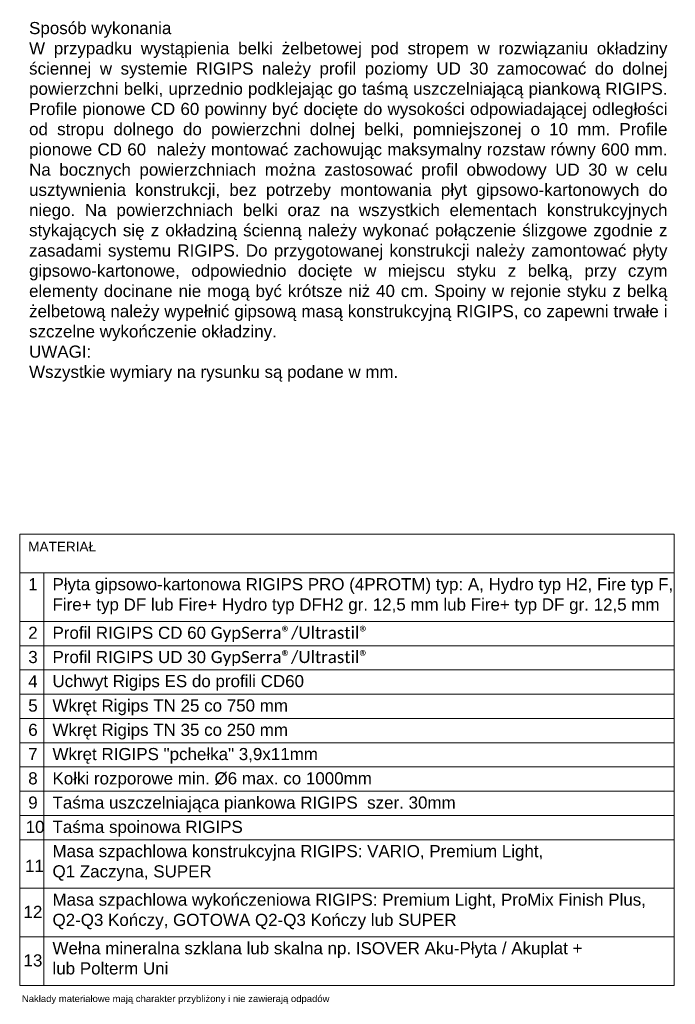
# Model space of a CAD drawing. Header units: millimetres. Extents: x -552 to 2977, y 3222 to 4171.
# Tile 32 of 32: x 2490 to 2977, y 3419 to 4149. Entities that reach past the tile are written whole.
import ezdxf

# ---------------------------------------------------------------- set-up
doc = ezdxf.new("R2010")
doc.units = ezdxf.units.MM
doc.layers.add('_RIGIPS OPISY', color=7, linetype='Continuous', lineweight=13)
doc.styles.get("Standard").update_dxf_attribs({"font": 'arial.ttf'})

msp = doc.modelspace()

# ---------------------------------------------------------------- linework, layer by layer
at = {"layer": '_RIGIPS OPISY'}
for p, q in [((2490.307, 3767.769), (2490.307, 3432.969)), ((2490.307, 3767.769), (2975.707, 3767.769)), ((2975.707, 3432.969), (2975.707, 3767.769)), ((2490.307, 3738.969), (2975.707, 3738.969)), ((2508.307, 3738.969), (2508.307, 3432.969)), ((2490.307, 3702.969), (2975.707, 3702.969)), ((2490.307, 3684.969), (2975.707, 3684.969)), ((2490.307, 3666.969), (2975.707, 3666.969)), ((2490.307, 3648.969), (2975.707, 3648.969)), ((2490.307, 3630.969), (2975.707, 3630.969)), ((2490.307, 3612.969), (2975.707, 3612.969)), ((2490.307, 3594.969), (2975.707, 3594.969)), ((2490.307, 3576.969), (2975.707, 3576.969)), ((2490.307, 3558.969), (2975.707, 3558.969)), ((2490.307, 3540.969), (2975.707, 3540.969)), ((2490.307, 3504.969), (2975.707, 3504.969)), ((2490.307, 3468.969), (2975.707, 3468.969)), ((2490.307, 3432.969), (2975.707, 3432.969)), ((2490.307, 3432.969), (2975.707, 3432.969))]:
    msp.add_line(p, q, dxfattribs=at)

# ---------------------------------------------------------------- texts
at = {"layer": '_RIGIPS OPISY', "insert": (2497.269, 4147.679), "char_height": 9, "width": 472.07739, "attachment_point": 1}
msp.add_mtext('\\pxqj;Sposób wykonania\\PW przypadku wystąpienia belki żelbetowej pod stropem w rozwiązaniu okładziny ściennej w systemie RIGIPS należy profil poziomy UD 30 zamocować do dolnej powierzchni belki, uprzednio podklejając go taśmą uszczelniającą piankową RIGIPS. Profile pionowe CD 60 powinny być docięte do wysokości odpowiadającej odległości od stropu dolnego do powierzchni dolnej belki, pomniejszonej o 10 mm. Profile pionowe CD 60  należy montować zachowując maksymalny rozstaw równy 600 mm. Na bocznych powierzchniach można zastosować profil obwodowy UD 30 w celu usztywnienia konstrukcji, bez potrzeby montowania płyt gipsowo-kartonowych do niego. Na powierzchniach belki oraz na wszystkich elementach konstrukcyjnych stykających się z okładziną ścienną należy wykonać połączenie ślizgowe zgodnie z zasadami systemu RIGIPS. Do przygotowanej konstrukcji należy zamontować płyty gipsowo-kartonowe, odpowiednio docięte w miejscu styku z belką, przy czym elementy docinane nie mogą być krótsze niż 40 cm. Spoiny w rejonie styku z belką żelbetową należy wypełnić gipsową masą konstrukcyjną RIGIPS, co zapewni trwałe i szczelne wykończenie okładziny.\\PUWAGI:\\PWszystkie wymiary na rysunku są podane w mm.', dxfattribs=at)
at = {"layer": '_RIGIPS OPISY', "attachment_point": 1}
for s, width, heights, insert, char_height in [('MATERIAŁ', 1319.34418, [0], (2496.635, 3762.061), 7.2), ('1', 36, [0], (2496.635, 3735.061), 9), ('Płyta gipsowo-kartonowa RIGIPS PRO (4PROTM) typ: A, Hydro typ H2, Fire typ F, Fire+ typ DF lub Fire+ Hydro typ DFH2 gr. 12,5 mm lub Fire+ typ DF gr. 12,5 mm', 472.07739, [0], (2514.635, 3735.061), 9), ('2', 36, [0], (2496.635, 3699.061), 9), ('Profil RIGIPS CD 60 {\\fCalibri|b0|i0|c238|p34;GypSerra®/Ultrastil®}', 1319.34418, [0], (2514.635, 3699.061), 9), ('Profil RIGIPS UD 30 {\\fCalibri|b0|i0|c238|p34;GypSerra®/Ultrastil®}', 1319.34418, [0], (2514.635, 3681.061), 9), ('3', 36, [0], (2496.635, 3681.061), 9), ('4', 36, [0], (2496.635, 3663.061), 9), ('Uchwyt Rigips ES do profili CD60', 1319.34418, [0], (2514.635, 3663.207), 9), ('Wkręt Rigips TN 25 co 750 mm', 1319.34418, [0], (2514.635, 3645.061), 9), ('5', 36, [0], (2496.635, 3645.061), 9), ('6', 36, [0], (2496.635, 3627.061), 9), ('Wkręt Rigips TN 35 co 250 mm', 1319.34418, [0], (2514.635, 3627.061), 9), ('7', 36, [0], (2496.635, 3609.061), 9), ('Wkręt RIGIPS "pchełka" 3,9x11mm', 1319.34418, [0], (2514.635, 3609.061), 9), ('8', 36, [0], (2496.635, 3591.061), 9), ('Kołki rozporowe min. %%C6 max. co 1000mm', 1319.34418, [0], (2514.635, 3591.061), 9), ('9', 36, [0], (2496.635, 3573.061), 9), ('Taśma uszczelniająca piankowa RIGIPS  szer. 30mm', 1319.34418, [0], (2514.635, 3573.061), 9), ('10', 36, [0], (2494.743, 3555.061), 9), ('Taśma spoinowa RIGIPS', 1319.34418, [0], (2514.635, 3555.061), 9), ('Masa szpachlowa konstrukcyjna RIGIPS: VARIO, Premium Light, \\PQ1 Zaczyna, SUPER', 1319.34418, [26.965], (2514.635, 3537.061), 9), ('11', 36, [0], (2494.283, 3526.158), 9), ('Masa szpachlowa wykończeniowa RIGIPS: Premium Light, ProMix Finish Plus, \\PQ2-Q3 Kończy, GOTOWA Q2-Q3 Kończy lub SUPER', 1319.34418, [0], (2514.635, 3501.061), 9), ('12', 36, [0], (2493.153, 3491.986), 9), ('Wełna mineralna szklana lub skalna np. ISOVER Aku-Płyta / Akuplat + \\Plub Polterm Uni', 1319.34418, [0], (2514.635, 3465.061), 9), ('13', 36, [0], (2493.153, 3455.986), 9), ('Nakłady materiałowe mają charakter przybliżony i nie zawierają odpadów', 692.59382, [0], (2491.929, 3425.612), 5.04)]:
    msp.add_mtext_dynamic_manual_height_columns(s, width=width, gutter_width=9, heights=heights, dxfattribs=dict(at, insert=insert, char_height=char_height))

doc.saveas('drawing.dxf')
